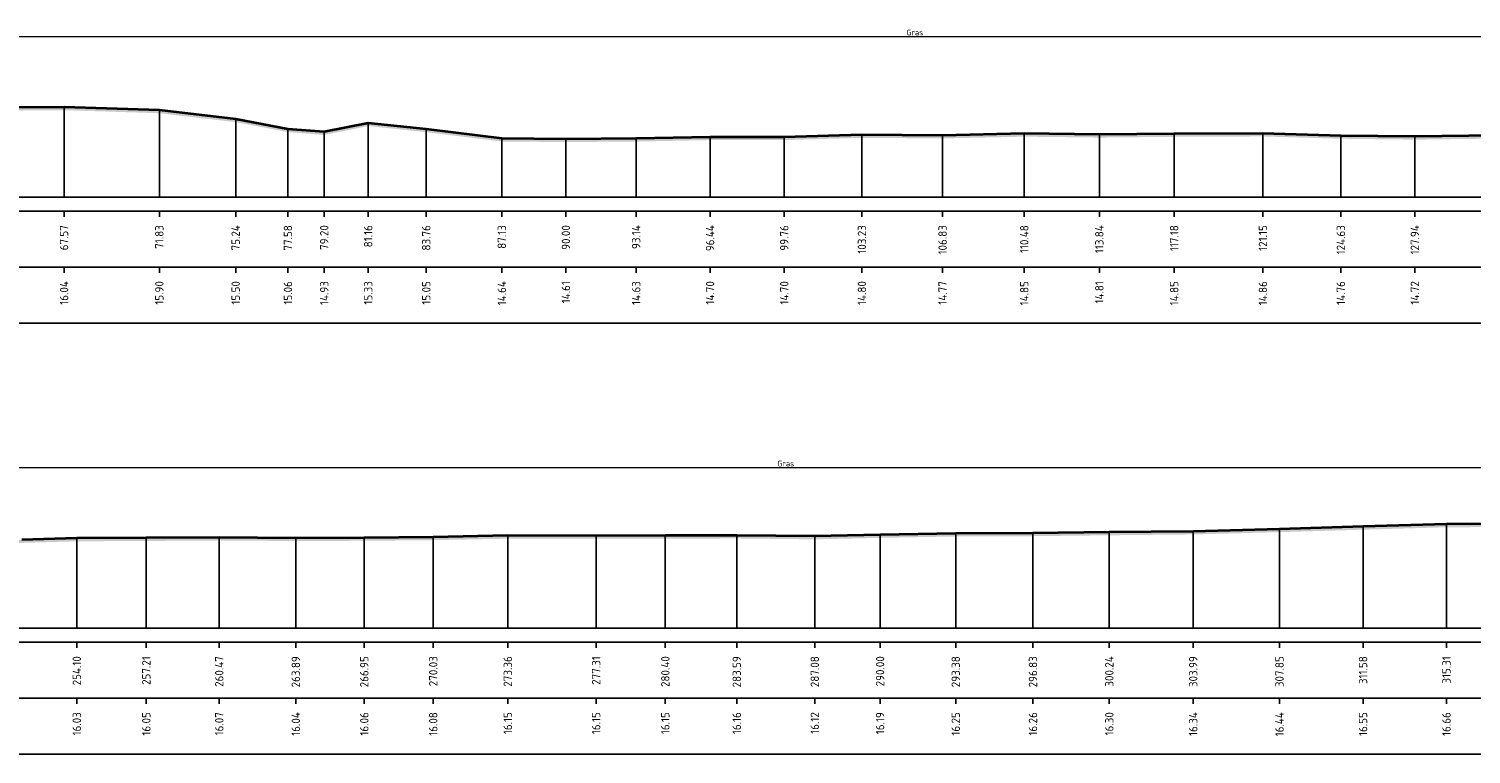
# Model space of a CAD drawing. Header units: metres. Extents: x 197883 to 206898, y 361907 to 364395.
# Tile 251 of 256: x 206576 to 206641, y 364360 to 364393. Entities that reach past the tile are written whole.
import ezdxf
from ezdxf.enums import TextEntityAlignment as Align

# ---------------------------------------------------------------- set-up
doc = ezdxf.new("R2010")
doc.units = ezdxf.units.M
doc.header["$PDMODE"] = 35
doc.header["$PDSIZE"] = 0.075
for name, color, linetype, lineweight in [('X-ME-AL-PROFIEL_HUIDIG MAAIVELD-GD', 252, 'Continuous', 0), ('X-XX-AL-DETAIL1-M', 7, 'Continuous', 18), ('X-XX-AL-DWARSPROFIEL_PROFIELLIJN MAAIVELD-GD', 8, 'Continuous', 35)]:
    doc.layers.add(name, color=color, linetype=linetype, lineweight=lineweight)
doc.layers.add('X-ME-AL-PROFIELRASTER-S', color=7, linetype='Continuous')
doc.styles.add('NLCS-ISO-ANNOTATIVE-T18', font='NLCS-ISO.ttf', dxfattribs={"height": 1.8})
doc.styles.add('NLCS-ISO-M100-T25', font='NLCS-ISO.ttf', dxfattribs={"height": 0.25})
doc.dimstyles.new('NLCS-M100-T25-PIJL_L2_H1', dxfattribs={"dimscale": 0.1, "dimtxt": 2.5, "dimasz": 2.5, "dimexe": 2, "dimexo": 2, "dimgap": 0.7, "dimtad": 1, "dimzin": 0, "dimdsep": 46, "dimtxsty": 'NLCS-ISO-M100-T25', "dimcen": 0, "dimdle": 2, "dimclrd": 256, "dimclre": 256, "dimclrt": 256, "dimadec": 1, "dimazin": 0, "dimtfac": 1, "dimtdec": 3, "dimtofl": 0, "dimtmove": 0, "dimatfit": 3, "dimfxl": 2, "dimfxlon": 1, "dimtfillclr": 256, "dimtolj": 1, "dimtzin": 0, "dimlwd": -1, "dimlwe": -1, "dimarcsym": 0})

# ---------------------------------------------------------------- blocks, each defined once
blk = doc.blocks.new('SAL-PROFIELRASTER_BALK_EIND1-D')
at = {"color": 0, "linetype": 'ByBlock', "lineweight": -2, "flags": 128}
for points in [[(0, 0), (1, 0)], [(0, -2.5), (1, -2.5)], [(0, -12.5), (1, -12.5)]]:
    blk.add_lwpolyline(points, dxfattribs=at)
blk = doc.blocks.new('SAL-PROFIELRASTER_BALK_EIND2-D')
at = {"color": 0, "linetype": 'ByBlock', "lineweight": -2}
blk.add_line((1, -12.5), (0, -12.5), dxfattribs=at)
blk = doc.blocks.new('SAL-PROFIELRASTER_BALK_DATA-D')
at = {"color": 0, "linetype": 'ByBlock', "lineweight": -2}
blk.add_lwpolyline([(0, -3.5), (0, -2.5)], dxfattribs=at)
at = {"color": 0, "linetype": 'ByBlock', "lineweight": -2, "style": 'NLCS-ISO-ANNOTATIVE-T18'}
blk.add_attdef('GETAL', text='', height=1.5, rotation=90, dxfattribs=at).set_placement((0.75, -5), align=Align.RIGHT)
blk = doc.blocks.new('SAL-PROFIELRASTER_AANHAAL-D')
at = {"color": 9, "linetype": 'ByBlock', "lineweight": -2, "flags": 128}
blk.add_lwpolyline([(0, 1), (0, 0)], dxfattribs=at)
blk = doc.blocks.new('*D168')
at = {"layer": 'Defpoints', "color": 0, "transparency": 16777216}
for p in [(206324.488, 364373.098), (206324.488, 364365.94), (206711.836, 364365.94)]:
    blk.add_point(p, dxfattribs=at)
at = {"layer": 'X-XX-AL-DETAIL1-M', "color": 253, "transparency": 16777216}
for p, q in [((206324.488, 364372.898), (206324.488, 364373.298)), ((206711.836, 364372.898), (206711.836, 364373.298)), ((206711.586, 364373.098), (206324.738, 364373.098))]:
    blk.add_line(p, q, dxfattribs=at)
for points in [[(206324.738, 364373.14), (206324.738, 364373.056), (206324.488, 364373.098)], [(206711.586, 364373.14), (206711.586, 364373.056), (206711.836, 364373.098)]]:
    blk.add_solid(points, dxfattribs=at)
at = {"layer": 'X-XX-AL-DETAIL1-M', "color": 253, "transparency": 16777216, "insert": (206610.268, 364373.293), "char_height": 0.25, "attachment_point": 5, "style": 'NLCS-ISO-M100-T25'}
blk.add_mtext('\\A1;Gras', dxfattribs=at)
blk = doc.blocks.new('*D99')
at = {"layer": 'Defpoints', "color": 0, "transparency": 16777216}
for p in [(206510.448, 364392.353), (206510.448, 364385.194), (206897.796, 364385.194)]:
    blk.add_point(p, dxfattribs=at)
at = {"layer": 'X-XX-AL-DETAIL1-M', "color": 253, "transparency": 16777216}
for p, q in [((206510.448, 364392.153), (206510.448, 364392.553)), ((206897.796, 364392.153), (206897.796, 364392.553)), ((206897.546, 364392.353), (206510.698, 364392.353))]:
    blk.add_line(p, q, dxfattribs=at)
for points in [[(206510.698, 364392.394), (206510.698, 364392.311), (206510.448, 364392.353)], [(206897.546, 364392.394), (206897.546, 364392.311), (206897.796, 364392.353)]]:
    blk.add_solid(points, dxfattribs=at)
at = {"layer": 'X-XX-AL-DETAIL1-M', "color": 253, "transparency": 16777216, "insert": (206616.039, 364392.548), "char_height": 0.25, "attachment_point": 5, "style": 'NLCS-ISO-M100-T25'}
blk.add_mtext('\\A1;Gras', dxfattribs=at)

msp = doc.modelspace()

# ---------------------------------------------------------------- hatches: boundary and pattern name
at = {"layer": 'X-ME-AL-PROFIEL_HUIDIG MAAIVELD-GD'}
h = msp.add_hatch(dxfattribs=at)
h.set_pattern_fill('AGR-MAAIVELD', color=256, scale=0.05, pattern_type=2)
h.set_pattern_definition([(45, (726.58896, 23.45443), (-0.25000007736, 0.25000007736), []), (45, (726.55325, 23.49015), (0, 0.50000015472), [0.3535535, -0.3535535]), (45, (726.51753, 23.52586), (0, 0.50000015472), [0.3535535, -0.3535535]), (45, (726.48132, 23.56208), (0, 0.50000015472), [0.3535535, -0.3535535]), (45, (726.4461, 23.5973), (0, 0.50000015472), [0.3535535, -0.3535535]), (45, (726.4104, 23.633), (0, 0.50000015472), [0.3535535, -0.3535535]), (45, (726.37468, 23.66872), (0, 0.50000015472), [0.3535535, -0.3535535]), (315, (726.58896, 23.45443), (0.25000007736, 0.25000007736), []), (315, (726.62468, 23.49015), (0.50000015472, -1e-16), [0.3535535, -0.3535535]), (315, (726.6604, 23.52586), (0.50000015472, -1e-16), [0.3535535, -0.3535535]), (315, (726.6966, 23.56208), (0.50000015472, -1e-16), [0.3535535, -0.3535535]), (315, (726.73182, 23.5973), (0.50000015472, -1e-16), [0.3535535, -0.3535535]), (315, (726.76753, 23.633), (0.50000015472, -1e-16), [0.3535535, -0.3535535]), (315, (726.80325, 23.66872), (0.50000015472, -1e-16), [0.3535535, -0.3535535])])
h.paths.add_polyline_path([(206897.796, 364388.242), (206897.796, 364388.092), (206895.357, 364388.13), (206893.835, 364388.048), (206891.034, 364388.154), (206888.246, 364388.249), (206885.531, 364388.409), (206882.744, 364388.543), (206879.95, 364388.713), (206877.019, 364388.88), (206874.008, 364389.05), (206871.165, 364389.177), (206868.323, 364389.435), (206864.807, 364389.638), (206861.28, 364389.79), (206857.581, 364389.812), (206854.65, 364389.841), (206851.415, 364389.752), (206848.272, 364389.732), (206845.134, 364389.708), (206841.18, 364389.769), (206837.456, 364389.792), (206833.282, 364389.734), (206829.696, 364389.718), (206825.758, 364389.703), (206822.031, 364389.595), (206818.296, 364389.484), (206814.439, 364389.383), (206810.691, 364389.345), (206807.279, 364389.305), (206803.828, 364389.291), (206800.446, 364389.23), (206797.529, 364389.163), (206794.041, 364389.203), (206790.849, 364389.194), (206787.757, 364389.19), (206783.81, 364389.193), (206780.477, 364389.127), (206777.395, 364389.099), (206774.335, 364389.088), (206770.914, 364389.112), (206767.654, 364389.091), (206764.548, 364389.076), (206762.087, 364389.005), (206759.124, 364388.995), (206755.804, 364388.976), (206752.928, 364389.008), (206749.562, 364389.042), (206746.51, 364389.122), (206743.374, 364389.137), (206740.365, 364389.195), (206737.202, 364389.244), (206734.345, 364389.315), (206731.245, 364389.393), (206727.163, 364389.506), (206723.842, 364389.6), (206720.623, 364389.596), (206716.708, 364389.62), (206713.216, 364389.641), (206710.124, 364389.535), (206706.227, 364389.557), (206702.727, 364389.63), (206699.555, 364389.576), (206695.856, 364389.621), (206691.872, 364389.507), (206687.82, 364389.49), (206684.022, 364389.402), (206680.219, 364389.158), (206675.873, 364388.787), (206671.917, 364388.505), (206667.566, 364388.291), (206664.269, 364388.198), (206660.872, 364387.868), (206657.222, 364387.641), (206651.553, 364387.495), (206648.685, 364387.406), (206646.171, 364387.329), (206645.09, 364387.713), (206642.005, 364387.811), (206638.386, 364387.763), (206635.079, 364387.803), (206631.596, 364387.906), (206627.631, 364387.889), (206624.285, 364387.856), (206620.931, 364387.896), (206617.28, 364387.818), (206613.675, 364387.843), (206610.205, 364387.744), (206606.888, 364387.743), (206603.585, 364387.678), (206600.445, 364387.655), (206597.582, 364387.68), (206594.205, 364388.098), (206591.61, 364388.371), (206589.646, 364387.973), (206588.024, 364388.1), (206585.688, 364388.546), (206582.277, 364388.943), (206578.019, 364389.079), (206573.754, 364389.046), (206570.289, 364388.967), (206566.467, 364388.911), (206562.544, 364388.884), (206558.521, 364388.954), (206554.709, 364389.049), (206551.419, 364388.993), (206547.992, 364389.052), (206543.856, 364389.035), (206539.955, 364388.947), (206535.383, 364388.882), (206531.119, 364388.852), (206527.591, 364388.711), (206523.622, 364388.532), (206519.893, 364388.419), (206516.222, 364388.455), (206512.965, 364388.588), (206510.448, 364388.386), (206510.448, 364388.536), (206512.965, 364388.738), (206516.222, 364388.605), (206519.893, 364388.569), (206523.622, 364388.682), (206527.591, 364388.861), (206531.119, 364389.002), (206535.383, 364389.032), (206539.955, 364389.097), (206543.856, 364389.185), (206547.992, 364389.202), (206551.419, 364389.143), (206554.709, 364389.199), (206558.521, 364389.104), (206562.544, 364389.034), (206566.467, 364389.061), (206570.289, 364389.117), (206573.754, 364389.196), (206578.019, 364389.229), (206582.277, 364389.093), (206585.688, 364388.696), (206588.024, 364388.25), (206589.646, 364388.123), (206591.61, 364388.521), (206594.205, 364388.248), (206597.582, 364387.83), (206600.445, 364387.805), (206603.585, 364387.828), (206606.888, 364387.893), (206610.205, 364387.894), (206613.675, 364387.993), (206617.28, 364387.968), (206620.931, 364388.046), (206624.285, 364388.006), (206627.631, 364388.039), (206631.596, 364388.056), (206635.079, 364387.953), (206638.386, 364387.913), (206642.005, 364387.961), (206645.09, 364387.863), (206646.171, 364387.479), (206648.685, 364387.556), (206651.553, 364387.645), (206657.222, 364387.791), (206660.872, 364388.018), (206664.269, 364388.348), (206667.566, 364388.441), (206671.917, 364388.655), (206675.873, 364388.937), (206680.219, 364389.308), (206684.022, 364389.552), (206687.82, 364389.64), (206691.872, 364389.657), (206695.856, 364389.771), (206699.555, 364389.726), (206702.727, 364389.78), (206706.227, 364389.707), (206710.124, 364389.685), (206713.216, 364389.791), (206716.708, 364389.77), (206720.623, 364389.746), (206723.842, 364389.75), (206727.163, 364389.656), (206731.245, 364389.543), (206734.345, 364389.465), (206737.202, 364389.394), (206740.365, 364389.345), (206743.374, 364389.287), (206746.51, 364389.272), (206749.562, 364389.192), (206752.928, 364389.158), (206755.804, 364389.126), (206759.124, 364389.145), (206762.087, 364389.155), (206764.548, 364389.226), (206767.654, 364389.241), (206770.914, 364389.262), (206774.335, 364389.238), (206777.395, 364389.249), (206780.477, 364389.277), (206783.81, 364389.343), (206787.757, 364389.34), (206790.849, 364389.344), (206794.041, 364389.353), (206797.529, 364389.313), (206800.446, 364389.38), (206803.828, 364389.441), (206807.279, 364389.455), (206810.691, 364389.495), (206814.439, 364389.533), (206818.296, 364389.634), (206822.031, 364389.745), (206825.758, 364389.853), (206829.696, 364389.868), (206833.282, 364389.884), (206837.456, 364389.942), (206841.18, 364389.919), (206845.134, 364389.858), (206848.272, 364389.882), (206851.415, 364389.902), (206854.65, 364389.991), (206857.581, 364389.962), (206861.28, 364389.94), (206864.807, 364389.788), (206868.323, 364389.585), (206871.165, 364389.327), (206874.008, 364389.2), (206877.019, 364389.03), (206879.95, 364388.863), (206882.744, 364388.693), (206885.531, 364388.559), (206888.246, 364388.399), (206891.034, 364388.304), (206893.835, 364388.198), (206895.357, 364388.28)])
h = msp.add_hatch(dxfattribs=at)
h.set_pattern_fill('AGR-MAAIVELD', color=256, scale=0.05, pattern_type=2)
h.set_pattern_definition([(45, (540.62904, 4.1999), (-0.25000007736, 0.25000007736), []), (45, (540.59332, 4.23563), (0, 0.50000015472), [0.3535535, -0.3535535]), (45, (540.5576, 4.27134), (0, 0.50000015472), [0.3535535, -0.3535535]), (45, (540.5214, 4.30756), (0, 0.50000015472), [0.3535535, -0.3535535]), (45, (540.48618, 4.34277), (0, 0.50000015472), [0.3535535, -0.3535535]), (45, (540.45047, 4.3785), (0, 0.50000015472), [0.3535535, -0.3535535]), (45, (540.41475, 4.4142), (0, 0.50000015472), [0.3535535, -0.3535535]), (315, (540.62904, 4.1999), (0.25000007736, 0.25000007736), []), (315, (540.66475, 4.23563), (0.50000015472, -1e-16), [0.3535535, -0.3535535]), (315, (540.70047, 4.27134), (0.50000015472, -1e-16), [0.3535535, -0.3535535]), (315, (540.73668, 4.30756), (0.50000015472, -1e-16), [0.3535535, -0.3535535]), (315, (540.7719, 4.34277), (0.50000015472, -1e-16), [0.3535535, -0.3535535]), (315, (540.8076, 4.3785), (0.50000015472, -1e-16), [0.3535535, -0.3535535]), (315, (540.84332, 4.4142), (0.50000015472, -1e-16), [0.3535535, -0.3535535])])
h.paths.add_polyline_path([(206711.836, 364368.988), (206711.836, 364368.838), (206709.398, 364368.876), (206707.875, 364368.794), (206705.074, 364368.9), (206702.286, 364368.995), (206699.571, 364369.155), (206696.784, 364369.289), (206693.991, 364369.459), (206691.059, 364369.626), (206688.049, 364369.796), (206685.205, 364369.923), (206682.363, 364370.181), (206678.847, 364370.384), (206675.32, 364370.536), (206671.621, 364370.558), (206668.69, 364370.587), (206665.455, 364370.498), (206662.312, 364370.478), (206659.174, 364370.454), (206655.22, 364370.515), (206651.496, 364370.538), (206647.322, 364370.48), (206643.736, 364370.464), (206639.798, 364370.449), (206636.071, 364370.341), (206632.336, 364370.23), (206628.479, 364370.129), (206624.731, 364370.091), (206621.319, 364370.051), (206617.868, 364370.037), (206614.487, 364369.976), (206611.569, 364369.909), (206608.081, 364369.949), (206604.889, 364369.94), (206601.797, 364369.936), (206597.85, 364369.939), (206594.517, 364369.873), (206591.435, 364369.845), (206588.375, 364369.834), (206584.954, 364369.858), (206581.694, 364369.837), (206578.588, 364369.822), (206576.127, 364369.751), (206573.164, 364369.741), (206569.844, 364369.722), (206566.968, 364369.754), (206563.602, 364369.788), (206560.55, 364369.868), (206557.414, 364369.883), (206554.405, 364369.941), (206551.242, 364369.99), (206548.385, 364370.061), (206545.285, 364370.139), (206541.203, 364370.252), (206537.882, 364370.346), (206534.663, 364370.342), (206530.748, 364370.366), (206527.256, 364370.387), (206524.164, 364370.281), (206520.268, 364370.303), (206516.767, 364370.376), (206513.595, 364370.322), (206509.897, 364370.367), (206505.912, 364370.253), (206501.86, 364370.236), (206498.062, 364370.148), (206494.259, 364369.904), (206489.913, 364369.533), (206485.957, 364369.251), (206481.607, 364369.037), (206478.309, 364368.944), (206474.912, 364368.614), (206471.262, 364368.387), (206465.593, 364368.241), (206462.725, 364368.152), (206460.211, 364368.075), (206459.13, 364368.459), (206456.045, 364368.557), (206452.427, 364368.509), (206449.119, 364368.549), (206445.636, 364368.652), (206441.671, 364368.635), (206438.325, 364368.602), (206434.971, 364368.642), (206431.32, 364368.564), (206427.715, 364368.589), (206424.246, 364368.49), (206420.928, 364368.489), (206417.625, 364368.424), (206414.485, 364368.401), (206411.622, 364368.426), (206408.245, 364368.844), (206405.65, 364369.117), (206403.686, 364368.719), (206402.064, 364368.846), (206399.728, 364369.292), (206396.317, 364369.689), (206392.059, 364369.825), (206387.795, 364369.792), (206384.329, 364369.713), (206380.507, 364369.657), (206376.584, 364369.63), (206372.561, 364369.7), (206368.749, 364369.795), (206365.459, 364369.739), (206362.032, 364369.798), (206357.896, 364369.781), (206353.995, 364369.693), (206349.423, 364369.628), (206345.159, 364369.598), (206341.631, 364369.457), (206337.662, 364369.278), (206333.933, 364369.165), (206330.262, 364369.201), (206327.005, 364369.334), (206324.488, 364369.132), (206324.488, 364369.282), (206327.005, 364369.484), (206330.262, 364369.351), (206333.933, 364369.315), (206337.662, 364369.428), (206341.631, 364369.607), (206345.159, 364369.748), (206349.423, 364369.778), (206353.995, 364369.843), (206357.896, 364369.931), (206362.032, 364369.948), (206365.459, 364369.889), (206368.749, 364369.945), (206372.561, 364369.85), (206376.584, 364369.78), (206380.507, 364369.807), (206384.329, 364369.863), (206387.795, 364369.942), (206392.059, 364369.975), (206396.317, 364369.839), (206399.728, 364369.442), (206402.064, 364368.996), (206403.686, 364368.869), (206405.65, 364369.267), (206408.245, 364368.994), (206411.622, 364368.576), (206414.485, 364368.551), (206417.625, 364368.574), (206420.928, 364368.639), (206424.246, 364368.64), (206427.715, 364368.739), (206431.32, 364368.714), (206434.971, 364368.792), (206438.325, 364368.752), (206441.671, 364368.785), (206445.636, 364368.802), (206449.119, 364368.699), (206452.427, 364368.659), (206456.045, 364368.707), (206459.13, 364368.609), (206460.211, 364368.225), (206462.725, 364368.302), (206465.593, 364368.391), (206471.262, 364368.537), (206474.912, 364368.764), (206478.309, 364369.094), (206481.607, 364369.187), (206485.957, 364369.401), (206489.913, 364369.683), (206494.259, 364370.054), (206498.062, 364370.298), (206501.86, 364370.386), (206505.912, 364370.403), (206509.897, 364370.517), (206513.595, 364370.472), (206516.767, 364370.526), (206520.268, 364370.453), (206524.164, 364370.431), (206527.256, 364370.537), (206530.748, 364370.516), (206534.663, 364370.492), (206537.882, 364370.496), (206541.203, 364370.402), (206545.285, 364370.289), (206548.385, 364370.211), (206551.242, 364370.14), (206554.405, 364370.091), (206557.414, 364370.033), (206560.55, 364370.018), (206563.602, 364369.938), (206566.968, 364369.904), (206569.844, 364369.872), (206573.164, 364369.891), (206576.127, 364369.901), (206578.588, 364369.972), (206581.694, 364369.987), (206584.954, 364370.008), (206588.375, 364369.984), (206591.435, 364369.995), (206594.517, 364370.023), (206597.85, 364370.089), (206601.797, 364370.086), (206604.889, 364370.09), (206608.081, 364370.099), (206611.569, 364370.059), (206614.487, 364370.126), (206617.868, 364370.187), (206621.319, 364370.201), (206624.731, 364370.241), (206628.479, 364370.279), (206632.336, 364370.38), (206636.071, 364370.491), (206639.798, 364370.599), (206643.736, 364370.614), (206647.322, 364370.63), (206651.496, 364370.688), (206655.22, 364370.665), (206659.174, 364370.604), (206662.312, 364370.628), (206665.455, 364370.648), (206668.69, 364370.737), (206671.621, 364370.708), (206675.32, 364370.686), (206678.847, 364370.534), (206682.363, 364370.331), (206685.205, 364370.073), (206688.049, 364369.946), (206691.059, 364369.776), (206693.991, 364369.609), (206696.784, 364369.439), (206699.571, 364369.305), (206702.286, 364369.145), (206705.074, 364369.05), (206707.875, 364368.944), (206709.398, 364369.026)])

# ---------------------------------------------------------------- linework, layer by layer
at = {"layer": 'X-XX-AL-DWARSPROFIEL_PROFIELLIJN MAAIVELD-GD'}
for points in [[(206573.754, 364389.196), (206578.019, 364389.229), (206582.277, 364389.093), (206585.688, 364388.696), (206588.024, 364388.25), (206589.646, 364388.123), (206591.61, 364388.521), (206594.205, 364388.248), (206597.582, 364387.83), (206600.445, 364387.805), (206603.585, 364387.828), (206606.888, 364387.893), (206610.205, 364387.894), (206613.675, 364387.993), (206617.28, 364387.968), (206620.931, 364388.046), (206624.285, 364388.006), (206627.631, 364388.039), (206631.596, 364388.056), (206635.079, 364387.953), (206638.386, 364387.913), (206642.005, 364387.961)], [(206576.127, 364369.901), (206578.588, 364369.972), (206581.694, 364369.987), (206584.954, 364370.008), (206588.375, 364369.984), (206591.435, 364369.995), (206594.517, 364370.023), (206597.85, 364370.089), (206601.797, 364370.086), (206604.889, 364370.09), (206608.081, 364370.099), (206611.569, 364370.059), (206614.487, 364370.126), (206617.868, 364370.187), (206621.319, 364370.201), (206624.731, 364370.241), (206628.479, 364370.279), (206632.336, 364370.38), (206636.071, 364370.491), (206639.798, 364370.599), (206643.736, 364370.614)]]:
    msp.add_lwpolyline(points, dxfattribs=at)

# ---------------------------------------------------------------- block references
at = {"layer": 'X-ME-AL-PROFIELRASTER-S'}
for p, yscale in [((206578.019, 364385.194), 4.035), ((206582.277, 364385.194), 3.898999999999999), ((206585.688, 364385.194), 3.502000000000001), ((206588.024, 364385.194), 3.055999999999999), ((206589.646, 364385.194), 2.929), ((206591.61, 364385.194), 3.327), ((206594.205, 364385.194), 3.054), ((206613.675, 364385.194), 2.798999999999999), ((206617.28, 364385.194), 2.773999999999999), ((206620.931, 364385.194), 2.852), ((206624.285, 364385.194), 2.811999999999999), ((206627.631, 364385.194), 2.845000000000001), ((206631.596, 364385.194), 2.862), ((206635.079, 364385.194), 2.759), ((206597.582, 364385.194), 2.635999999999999), ((206600.445, 364385.194), 2.611000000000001), ((206603.585, 364385.194), 2.634), ((206606.888, 364385.194), 2.699), ((206610.205, 364385.194), 2.699999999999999), ((206638.386, 364385.194), 2.718999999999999), ((206639.798, 364365.94), 4.658999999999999), ((206578.588, 364365.94), 4.032), ((206581.694, 364365.94), 4.047000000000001), ((206584.954, 364365.94), 4.068000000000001), ((206588.375, 364365.94), 4.044), ((206591.435, 364365.94), 4.055), ((206594.517, 364365.94), 4.082999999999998), ((206597.85, 364365.94), 4.149000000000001), ((206601.797, 364365.94), 4.146000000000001), ((206604.889, 364365.94), 4.149999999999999), ((206608.081, 364365.94), 4.158999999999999), ((206611.569, 364365.94), 4.119), ((206614.487, 364365.94), 4.186), ((206617.868, 364365.94), 4.247), ((206621.319, 364365.94), 4.260999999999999), ((206624.731, 364365.94), 4.300999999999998), ((206628.479, 364365.94), 4.338999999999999), ((206632.336, 364365.94), 4.440000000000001), ((206636.071, 364365.94), 4.550999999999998)]:
    msp.add_blockref('SAL-PROFIELRASTER_AANHAAL-D', p, dxfattribs=dict(at, yscale=yscale))
at = {"layer": 'X-ME-AL-PROFIELRASTER-S', "xscale": 387.9734933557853, "yscale": 0.25, "zscale": 387.9734933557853}
for name, p in [('SAL-PROFIELRASTER_BALK_EIND1-D', (206510.448, 364385.194)), ('SAL-PROFIELRASTER_BALK_EIND2-D', (206510.448, 364382.694)), ('SAL-PROFIELRASTER_BALK_EIND1-D', (206324.488, 364365.94)), ('SAL-PROFIELRASTER_BALK_EIND2-D', (206324.488, 364363.44))]:
    msp.add_blockref(name, p, dxfattribs=at)
at = {"layer": 'X-ME-AL-PROFIELRASTER-S', "xscale": 0.25, "yscale": 0.25, "zscale": 0.25}
for p, values in [((206578.019, 364385.194), {'GETAL': '67.57'}), ((206582.277, 364385.194), {'GETAL': '71.83'}), ((206585.688, 364385.194), {'GETAL': '75.24'}), ((206588.024, 364385.194), {'GETAL': '77.58'}), ((206589.646, 364385.194), {'GETAL': '79.20'}), ((206591.61, 364385.194), {'GETAL': '81.16'}), ((206594.205, 364385.194), {'GETAL': '83.76'}), ((206597.582, 364385.194), {'GETAL': '87.13'}), ((206600.445, 364385.194), {'GETAL': '90.00'}), ((206603.585, 364385.194), {'GETAL': '93.14'}), ((206606.888, 364385.194), {'GETAL': '96.44'}), ((206610.205, 364385.194), {'GETAL': '99.76'}), ((206613.675, 364385.194), {'GETAL': '103.23'}), ((206617.28, 364385.194), {'GETAL': '106.83'}), ((206620.931, 364385.194), {'GETAL': '110.48'}), ((206624.285, 364385.194), {'GETAL': '113.84'}), ((206627.631, 364385.194), {'GETAL': '117.18'}), ((206631.596, 364385.194), {'GETAL': '121.15'}), ((206635.079, 364385.194), {'GETAL': '124.63'}), ((206638.386, 364385.194), {'GETAL': '127.94'}), ((206578.019, 364382.694), {'GETAL': '16.04'}), ((206582.277, 364382.694), {'GETAL': '15.90'}), ((206585.688, 364382.694), {'GETAL': '15.50'}), ((206588.024, 364382.694), {'GETAL': '15.06'}), ((206589.646, 364382.694), {'GETAL': '14.93'}), ((206591.61, 364382.694), {'GETAL': '15.33'}), ((206594.205, 364382.694), {'GETAL': '15.05'}), ((206597.582, 364382.694), {'GETAL': '14.64'}), ((206600.445, 364382.694), {'GETAL': '14.61'}), ((206603.585, 364382.694), {'GETAL': '14.63'}), ((206606.888, 364382.694), {'GETAL': '14.70'}), ((206610.205, 364382.694), {'GETAL': '14.70'}), ((206613.675, 364382.694), {'GETAL': '14.80'}), ((206617.28, 364382.694), {'GETAL': '14.77'}), ((206620.931, 364382.694), {'GETAL': '14.85'}), ((206624.285, 364382.694), {'GETAL': '14.81'}), ((206627.631, 364382.694), {'GETAL': '14.85'}), ((206631.596, 364382.694), {'GETAL': '14.86'}), ((206635.079, 364382.694), {'GETAL': '14.76'}), ((206638.386, 364382.694), {'GETAL': '14.72'}), ((206578.588, 364365.94), {'GETAL': '254.10'}), ((206581.694, 364365.94), {'GETAL': '257.21'}), ((206584.954, 364365.94), {'GETAL': '260.47'}), ((206588.375, 364365.94), {'GETAL': '263.89'}), ((206591.435, 364365.94), {'GETAL': '266.95'}), ((206594.517, 364365.94), {'GETAL': '270.03'}), ((206597.85, 364365.94), {'GETAL': '273.36'}), ((206601.797, 364365.94), {'GETAL': '277.31'}), ((206604.889, 364365.94), {'GETAL': '280.40'}), ((206608.081, 364365.94), {'GETAL': '283.59'}), ((206611.569, 364365.94), {'GETAL': '287.08'}), ((206614.487, 364365.94), {'GETAL': '290.00'}), ((206617.868, 364365.94), {'GETAL': '293.38'}), ((206621.319, 364365.94), {'GETAL': '296.83'}), ((206624.731, 364365.94), {'GETAL': '300.24'}), ((206628.479, 364365.94), {'GETAL': '303.99'}), ((206632.336, 364365.94), {'GETAL': '307.85'}), ((206636.071, 364365.94), {'GETAL': '311.58'}), ((206639.798, 364365.94), {'GETAL': '315.31'}), ((206578.588, 364363.44), {'GETAL': '16.03'}), ((206581.694, 364363.44), {'GETAL': '16.05'}), ((206584.954, 364363.44), {'GETAL': '16.07'}), ((206588.375, 364363.44), {'GETAL': '16.04'}), ((206591.435, 364363.44), {'GETAL': '16.06'}), ((206594.517, 364363.44), {'GETAL': '16.08'}), ((206597.85, 364363.44), {'GETAL': '16.15'}), ((206601.797, 364363.44), {'GETAL': '16.15'}), ((206604.889, 364363.44), {'GETAL': '16.15'}), ((206608.081, 364363.44), {'GETAL': '16.16'}), ((206611.569, 364363.44), {'GETAL': '16.12'}), ((206614.487, 364363.44), {'GETAL': '16.19'}), ((206617.868, 364363.44), {'GETAL': '16.25'}), ((206621.319, 364363.44), {'GETAL': '16.26'}), ((206624.731, 364363.44), {'GETAL': '16.30'}), ((206628.479, 364363.44), {'GETAL': '16.34'}), ((206632.336, 364363.44), {'GETAL': '16.44'}), ((206636.071, 364363.44), {'GETAL': '16.55'}), ((206639.798, 364363.44), {'GETAL': '16.66'})]:
    msp.add_blockref('SAL-PROFIELRASTER_BALK_DATA-D', p, dxfattribs=at).add_auto_attribs(values)

# ---------------------------------------------------------------- dimensions: what is measured, and where the dimension line sits
at = {"layer": 'X-XX-AL-DETAIL1-M', "color": 253}
for base, p1, p2, picture, middle in [((206510.448, 364392.353), (206897.796, 364385.194), (206510.448, 364385.194), '*D99', (206616.039, 364392.353)), ((206324.488, 364373.098), (206711.836, 364365.94), (206324.488, 364365.94), '*D168', (206610.268, 364373.098))]:
    dim = msp.add_linear_dim(base=base, p1=p1, p2=p2, text='Gras', dimstyle='NLCS-M100-T25-PIJL_L2_H1', override={"dimclrd": 253, "dimclre": 253, "dimclrt": 253}, dxfattribs=at)
    dim.commit()
    dim.dimension.update_dxf_attribs({"geometry": picture, "text_midpoint": middle, "dimtype": 160})

doc.saveas('drawing.dxf')
